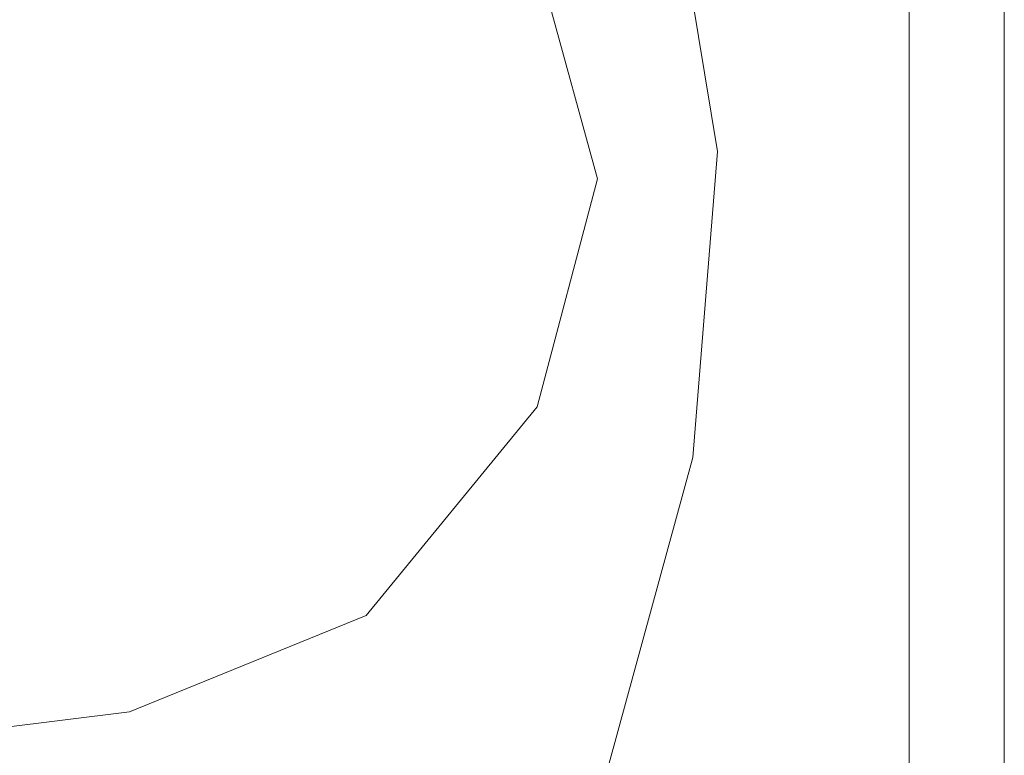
# Model space of a CAD drawing. Header units: millimetres. Extents: x 178516 to 426772, y -178579 to -115871.
# Tile 72 of 256: x 266712 to 267085, y -131603 to -131324. Entities that reach past the tile are written whole.
import ezdxf

# ---------------------------------------------------------------- set-up
doc = ezdxf.new("R2010")
doc.units = ezdxf.units.MM
doc.header["$MEASUREMENT"] = 0
doc.layers.get('0').update_dxf_attribs({"color": 252, "lineweight": 5})
doc.layers.add('G-IMPT_Nr_pióra__47', color=252, linetype='Continuous', lineweight=5)
doc.layers.add('P-SANR-FIXT_Nr_pióra__47', color=252, linetype='Continuous', lineweight=5)

# ---------------------------------------------------------------- blocks, each defined once
blk = doc.blocks.new('podkład 20251118')
at = {"layer": 'G-IMPT_Nr_pióra__47', "color": 252, "linetype": 'Continuous', "lineweight": 5}
for p, q in [((266949.94, -131216.09), (266976.27, -131374.11)), ((266930.8, -131384.5), (266907.84, -131301.01)), ((266976.27, -131374.11), (266966.87, -131489.99)), ((266907.97, -131470.86), (266930.8, -131384.5)), ((266843.2, -131549.83), (266907.97, -131470.86)), ((266966.87, -131489.99), (266935.2, -131605.75)), ((266753.53, -131586.38), (266843.2, -131549.83)), ((266644.35, -131599.89), (266753.53, -131586.38))]:
    blk.add_line(p, q, dxfattribs=at)
at = {"layer": 'P-SANR-FIXT_Nr_pióra__47', "color": 252, "linetype": 'Continuous', "lineweight": 5}
for p, q in [((267048.87, -131131.7), (267048.87, -131711.7)), ((267084.87, -131131.7), (267084.87, -131711.7)), ((267048.87, -131711.7), (267048.87, -131145.7)), ((267084.87, -131145.7), (267084.87, -131711.7))]:
    blk.add_line(p, q, dxfattribs=at)

msp = doc.modelspace()

# ---------------------------------------------------------------- block references
msp.add_blockref('podkład 20251118', (0, 0))

doc.saveas('drawing.dxf')
